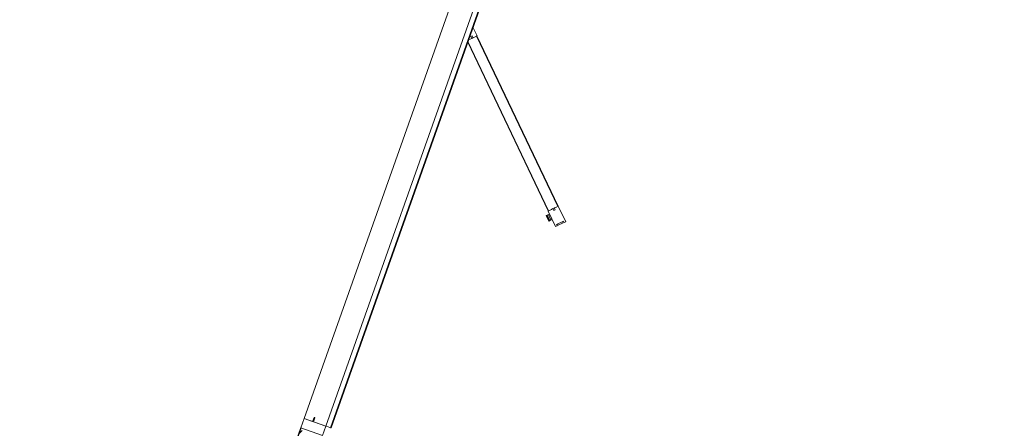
# Model space of a CAD drawing. Header units: millimetres. Extents: x 1512 to 2105, y 794 to 1149.
# Tile 196 of 256: x 1791.53 to 1795.86, y 1083.82 to 1085.62. Entities that reach past the tile are written whole.
import ezdxf

# ---------------------------------------------------------------- set-up
doc = ezdxf.new("R2010")
doc.units = ezdxf.units.MM
for name, color, linetype, lineweight in [('A-DOOR', 31, 'Continuous', 9), ('A-WALL', 113, 'Continuous', 9), ('A-WALL-PATT', 111, 'Continuous', 25)]:
    doc.layers.add(name, color=color, linetype=linetype, lineweight=lineweight)

# ---------------------------------------------------------------- blocks, each defined once
blk = doc.blocks.new('5-panel_Bi-fold_external_door_10806 - Type 1-V7-اول')
at = {"layer": 'A-DOOR'}
for p, q in [((1.3827, 0.745), (1.3289, 0.6912)), ((1.3884, 0.7393), (1.3827, 0.745)), ((1.3834, 0.7343), (1.3884, 0.7393)), ((1.3912, 0.7354), (1.3868, 0.731)), ((1.4085, 0.7181), (1.3912, 0.7354)), ((1.3643, 0.6559), (1.418, 0.7096)), ((1.4074, 0.7103), (1.3834, 0.7343)), ((1.4069, 0.7165), (1.4085, 0.7181)), ((1.4103, 0.7131), (1.4069, 0.7165)), ((1.4124, 0.7153), (1.4074, 0.7103)), ((1.418, 0.7096), (1.4124, 0.7153)), ((1.3297, 0.6905), (0.7433, 0.1042)), ((1.3311, 0.6891), (0.7447, 0.1028)), ((1.3622, 0.658), (0.7797, 0.0755)), ((1.3636, 0.6566), (0.7825, 0.0755)), ((1.3289, 0.6912), (1.3401, 0.6801)), ((1.3297, 0.6905), (1.3311, 0.6891)), ((1.3401, 0.6801), (1.3422, 0.6765)), ((1.3422, 0.6765), (1.3493, 0.6836)), ((1.3429, 0.6773), (1.3472, 0.673)), ((1.3535, 0.6794), (1.3462, 0.672)), ((1.3462, 0.672), (1.3528, 0.6674)), ((1.3493, 0.6836), (1.3535, 0.6794)), ((1.3528, 0.6674), (1.3643, 0.6559)), ((1.3622, 0.658), (1.3636, 0.6566)), ((1.3775, 0.669), (1.381, 0.6655)), ((1.3785, 0.6629), (1.381, 0.6655)), ((1.3824, 0.659), (1.3785, 0.6629)), ((1.3943, 0.6788), (1.381, 0.6655)), ((1.4015, 0.6781), (1.3824, 0.659)), ((1.3833, 0.6581), (1.3824, 0.659)), ((1.3855, 0.6559), (1.3833, 0.6581)), ((1.3855, 0.6559), (1.4046, 0.675)), ((1.3855, 0.6559), (1.4046, 0.675)), ((1.3861, 0.6553), (1.3855, 0.6559)), ((1.3861, 0.6553), (1.4052, 0.6744)), ((1.3943, 0.6788), (1.3907, 0.6823)), ((1.3943, 0.6788), (1.3976, 0.682)), ((1.3976, 0.682), (1.4015, 0.6781)), ((1.4015, 0.6781), (1.4024, 0.6772)), ((1.4024, 0.6772), (1.4046, 0.675)), ((1.4046, 0.675), (1.4052, 0.6744)), ((0.7426, 0.1049), (0.7132, 0.0755)), ((0.7538, 0.0937), (0.7426, 0.1049)), ((0.7447, 0.1028), (0.7433, 0.1042)), ((0.7502, 0.0846), (0.7573, 0.0917)), ((0.7573, 0.0917), (0.7538, 0.0937)), ((0.7618, 0.0877), (0.7545, 0.0803)), ((0.7608, 0.0867), (0.7566, 0.0909)), ((0.7664, 0.0811), (0.7618, 0.0877)), ((2.581, 0.0759), (-2.331, 0.0759)), ((2.581, 0.0737), (-2.331, 0.0737)), ((-2.331, 0.0516), (2.581, 0.0516)), ((0.7545, 0.0803), (0.7502, 0.0846)), ((0.772, 0.0755), (0.7664, 0.0811)), ((2.581, 0.0759), (2.581, 0.0755)), ((2.581, 0.0755), (2.581, 0.0743)), ((2.581, 0.0743), (2.581, 0.0737)), ((2.581, 0.0737), (2.581, 0.0693)), ((2.581, 0.0693), (2.581, 0.0538)), ((2.581, 0.0538), (2.581, 0.0516)), ((2.581, 0.0516), (2.581, -0.05)), ((2.625, 0.0516), (2.581, 0.0516)), ((2.581, 0.0516), (2.581, -0.0065)), ((2.625, -0.05), (2.625, 0.0516)), ((2.562, -0.007), (2.562, -0.0097)), ((2.581, -0.0065), (2.5625, -0.0065)), ((2.5625, -0.0102), (2.581, -0.0102)), ((2.581, -0.0102), (2.581, -0.05)), ((-2.331, -0.05), (2.581, -0.05)), ((2.581, -0.05), (2.625, -0.05))]:
    blk.add_line(p, q, dxfattribs=at)
for centre, start, end in [((2.5625, -0.007), 90, 180), ((2.5625, -0.0097), 180, 270)]:
    blk.add_arc(centre, 0.0005, start, end, dxfattribs=at)

msp = doc.modelspace()

# ---------------------------------------------------------------- hatches: boundary and pattern name
at = {"layer": 'A-WALL-PATT', "lineweight": 9}
h = msp.add_hatch(dxfattribs=at)
h.set_pattern_fill('FP_2', color=256, style=0, pattern_type=2)
h.set_pattern_definition([(45, (1895.92745, 1080.89862), (-0.212132, 0.212132), []), (135, (1895.92745, 1080.89862), (-0.212132, -0.212132), [])])
h.paths.add_polyline_path([(1791.5441, 1080.3336), (1792.7789, 1083.8215), (1792.7694, 1083.8248), (1791.5347, 1080.337)], flags=0)
h.paths.add_polyline_path([(1794.4475, 1088.5349), (1796.3497, 1093.9081), (1796.3403, 1093.9114), (1794.438, 1088.5382)], flags=0)
h.paths.add_polyline_path([(1797.7513, 1097.8673), (1798.234, 1099.2308), (1798.2248, 1099.2346), (1797.7419, 1097.8706)], flags=0)

# ---------------------------------------------------------------- linework, layer by layer
at = {"layer": 'A-WALL', "lineweight": 25}
msp.add_line((1792.7694, 1083.8248), (1791.5347, 1080.337), dxfattribs=at)

# ---------------------------------------------------------------- block references
at = {"layer": 'A-DOOR', "rotation": 250.5050753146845}
msp.add_blockref('5-panel_Bi-fold_external_door_10806 - Type 1-V7-اول', (1793.6926, 1086.2827), dxfattribs=at)

doc.saveas('drawing.dxf')
